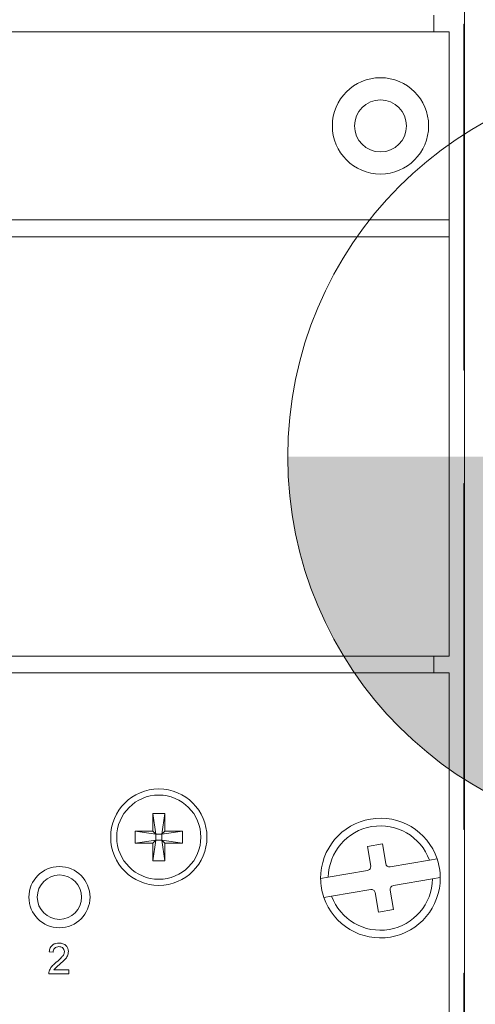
# Model space of a CAD drawing. Header units: millimetres. Extents: x 0 to 1118, y 0 to 864.
# Tile 122 of 256: x 285 to 293, y 443 to 459. Entities that reach past the tile are written whole.
import ezdxf

# ---------------------------------------------------------------- set-up
doc = ezdxf.new("R2010")
doc.units = ezdxf.units.MM
doc.dimstyles.new('SLDDIMSTYLE2', dxfattribs={"dimtxt": 0.18, "dimasz": 3.302, "dimexe": 0, "dimexo": 0.0625, "dimgap": 0, "dimtad": 0, "dimtih": 1, "dimtoh": 1, "dimdec": 0, "dimrnd": 1e-09, "dimzin": 0, "dimdsep": 46, "dimtxsty": 'Standard', "dimsah": 1, "dimcen": 0.09, "dimadec": 0, "dimazin": 0, "dimtfac": 3.302, "dimtdec": 0, "dimtofl": 0, "dimtmove": 0, "dimatfit": 3, "dimfxl": 1, "dimfrac": 2, "dimtolj": 1, "dimtzin": 0, "dimarcsym": 0})

# ---------------------------------------------------------------- blocks, each defined once
blk = doc.blocks.new('SW_DOWELSYMBOL_7')
at = {"linetype": 'Continuous', "lineweight": 0}
h = blk.add_hatch(color=0, dxfattribs=at)
edge = h.paths.add_edge_path(flags=0)
edge.add_arc((0, 0), 6.25, 0, 90)
edge.add_line((0, 6.25), (0, 0))
edge.add_line((0, 0), (6.25, 0))
h = blk.add_hatch(color=0, dxfattribs=at)
edge = h.paths.add_edge_path(flags=0)
edge.add_arc((0, 0), 6.25, 180, 270)
edge.add_line((0, -6.25), (0, 0))
edge.add_line((0, 0), (-6.25, 0))
at = {"color": 0, "linetype": 'Continuous', "lineweight": 0}
blk.add_circle((0, 0), 6.25, dxfattribs=at)

msp = doc.modelspace()

# ---------------------------------------------------------------- linework, layer by layer
at = {"color": 7, "linetype": 'Continuous', "lineweight": 15}
for p, q in [((292.627, 476.8), (292.627, 428.2)), ((292.627, 459.075), (292.614, 459.075)), ((292.614, 458.75), (292.614, 459.075)), ((292.377, 458.95), (219.627, 458.95)), ((292.377, 455.879), (292.377, 458.95)), ((292.614, 453.75), (292.614, 458.75)), ((292.377, 455.879), (219.627, 455.879)), ((292.377, 455.604), (292.377, 455.879)), ((256.127, 455.604), (292.377, 455.604)), ((292.377, 448.754), (292.377, 455.604)), ((292.614, 453.425), (292.614, 453.75)), ((292.614, 453.425), (292.627, 453.425)), ((292.627, 451.575), (292.614, 451.575)), ((292.614, 451.25), (292.614, 451.575)), ((292.614, 446.25), (292.614, 451.25)), ((256.127, 448.754), (292.377, 448.754)), ((256.127, 448.48), (292.377, 448.48)), ((292.377, 441.63), (292.377, 448.48)), ((287.528, 446.185), (287.726, 446.185)), ((287.528, 445.896), (287.528, 446.185)), ((287.528, 446.185), (287.577, 445.847)), ((287.726, 446.185), (287.676, 445.847)), ((287.726, 446.185), (287.726, 445.896)), ((292.614, 445.925), (292.614, 446.25)), ((287.239, 445.896), (287.528, 445.896)), ((287.239, 445.699), (287.239, 445.896)), ((287.239, 445.896), (287.577, 445.847)), ((287.577, 445.847), (287.528, 445.896)), ((287.577, 445.748), (287.577, 445.847)), ((287.577, 445.847), (287.676, 445.847)), ((288.014, 445.896), (287.676, 445.847)), ((287.726, 445.896), (287.676, 445.847)), ((287.676, 445.847), (287.676, 445.748)), ((287.726, 445.896), (288.014, 445.896)), ((288.014, 445.896), (288.014, 445.699)), ((292.614, 445.925), (292.627, 445.925)), ((287.239, 445.699), (287.577, 445.748)), ((287.528, 445.699), (287.239, 445.699)), ((287.528, 445.699), (287.577, 445.748)), ((287.528, 445.41), (287.577, 445.748)), ((287.528, 445.41), (287.528, 445.699)), ((287.676, 445.748), (287.577, 445.748)), ((287.726, 445.41), (287.676, 445.748)), ((287.676, 445.748), (287.726, 445.699)), ((288.014, 445.699), (287.676, 445.748)), ((287.726, 445.699), (287.726, 445.41)), ((288.014, 445.699), (287.726, 445.699)), ((291.284, 445.687), (291.038, 445.645)), ((291.038, 445.645), (291.092, 445.325)), ((291.339, 445.367), (291.284, 445.687)), ((287.726, 445.41), (287.528, 445.41)), ((292.052, 445.424), (291.411, 445.315)), ((292.177, 445.445), (292.052, 445.424)), ((290.399, 445.145), (290.274, 445.124)), ((291.041, 445.253), (290.399, 445.145)), ((291.463, 445.007), (292.104, 445.116)), ((292.104, 445.116), (292.229, 445.137)), ((290.326, 444.815), (290.451, 444.837)), ((290.451, 444.837), (291.093, 444.945)), ((291.165, 444.894), (291.219, 444.573)), ((291.466, 444.615), (291.411, 444.935)), ((291.219, 444.573), (291.466, 444.615)), ((285.899, 443.92), (285.835, 443.927)), ((286.156, 443.568), (285.829, 443.568)), ((285.911, 443.632), (286.156, 443.632)), ((286.156, 443.632), (286.156, 443.568)), ((292.627, 443.575), (292.614, 443.575)), ((292.614, 443.25), (292.614, 443.575)), ((292.614, 438.25), (292.614, 443.25))]:
    msp.add_line(p, q, dxfattribs=at)
at = {"color": 9, "linetype": 'Continuous', "lineweight": 15}
for p, q in [((292.127, 459.225), (292.127, 458.95)), ((292.614, 458.75), (292.627, 458.75)), ((292.614, 453.75), (292.627, 453.75)), ((292.614, 451.25), (292.627, 451.25)), ((292.127, 448.754), (292.127, 448.48)), ((292.614, 446.25), (292.627, 446.25)), ((292.614, 443.25), (292.627, 443.25))]:
    msp.add_line(p, q, dxfattribs=at)
at = {"color": 7, "linetype": 'Continuous', "lineweight": 0}
msp.add_circle((295.985, 452.012), 6.25, dxfattribs=at)
at = {"color": 7, "linetype": 'Continuous', "lineweight": 15}
for centre, radius in [((291.252, 457.415), 0.787), ((291.252, 457.415), 0.425), ((287.627, 445.798), 0.787), ((287.627, 445.798), 0.688), ((286.002, 444.818), 0.5), ((286.002, 444.818), 0.363)]:
    msp.add_circle(centre, radius, dxfattribs=at)
for centre, radius, start, end in [((291.252, 445.13), 0.978, 18.7837, 180.3877), ((291.252, 445.13), 0.853, 20.1468, 179.0246), ((291.03, 445.315), 0.0625, 279.5857, 9.5857), ((291.4, 445.377), 0.0625, 189.5857, 279.5857), ((291.252, 445.13), 0.978, 0.3877, 18.7837), ((291.252, 445.13), 0.978, 180.3877, 198.7837), ((291.252, 445.13), 0.978, 198.7837, 0.3877), ((291.252, 445.13), 0.852, 200.1468, 359.0246), ((291.473, 444.946), 0.0625, 99.5857, 189.5857), ((291.103, 444.883), 0.0625, 9.5857, 99.5857)]:
    msp.add_arc(centre, radius, start, end, dxfattribs=at)
for points, knots in [([(285.835, 443.927), (285.839, 443.949), (285.846, 443.993), (285.889, 444.042), (285.943, 444.065), (285.978, 444.067), (285.995, 444.068)], [0, 0, 0, 0, 0.2802352, 0.558893, 0.7791323, 1, 1, 1, 1]), ([(285.995, 444.068), (286.017, 444.066), (286.061, 444.063), (286.113, 444.028), (286.145, 443.981), (286.148, 443.947), (286.149, 443.93)], [0, 0, 0, 0, 0.280482, 0.559644, 0.779749, 1, 1, 1, 1]), ([(285.994, 444.01), (285.98, 444.009), (285.953, 444.007), (285.919, 443.984), (285.902, 443.953), (285.9, 443.931), (285.899, 443.92)], [0, 0, 0, 0, 0.28041, 0.559489, 0.779375, 1, 1, 1, 1]), ([(285.951, 443.755), (285.983, 443.782), (286.027, 443.82), (286.076, 443.88), (286.082, 443.913), (286.085, 443.929)], [0, 0, 0, 0, 0.561313, 0.781386, 1, 1, 1, 1]), ([(286.085, 443.929), (286.083, 443.942), (286.08, 443.967), (286.054, 443.994), (286.024, 444.008), (286.004, 444.009), (285.994, 444.01)], [0, 0, 0, 0, 0.27908, 0.558612, 0.779043, 1, 1, 1, 1]), ([(286.149, 443.93), (286.146, 443.906), (286.139, 443.858), (286.085, 443.789), (286.039, 443.749), (286.01, 443.725)], [0, 0, 0, 0, 0.278741, 0.558834, 1, 1, 1, 1]), ([(285.835, 443.612), (285.844, 443.632), (285.858, 443.663), (285.889, 443.701), (285.919, 443.729), (285.94, 443.746), (285.951, 443.755)], [0, 0, 0, 0, 0.339411, 0.559525, 0.779752, 1, 1, 1, 1]), ([(286.01, 443.725), (285.999, 443.715), (285.979, 443.698), (285.952, 443.676), (285.929, 443.656), (285.917, 443.64), (285.911, 443.632)], [0, 0, 0, 0, 0.340038, 0.560063, 0.78009, 1, 1, 1, 1]), ([(285.829, 443.568), (285.829, 443.576), (285.829, 443.591), (285.834, 443.606), (285.835, 443.612)], [0, 0, 0, 0, 0.559956, 1, 1, 1, 1])]:
    msp.add_open_spline(points, degree=3, knots=knots, dxfattribs=at)

# ---------------------------------------------------------------- block references
at = {"color": 7, "linetype": 'Continuous', "lineweight": 0}
msp.add_blockref('SW_DOWELSYMBOL_7', (295.985, 452.012), dxfattribs=at)

# ---------------------------------------------------------------- leaders
msp.add_leader([(295.124, 445.822), (276.333, 388.475), (269.983, 388.475)], dimstyle='SLDDIMSTYLE2', dxfattribs=at)

doc.saveas('drawing.dxf')
